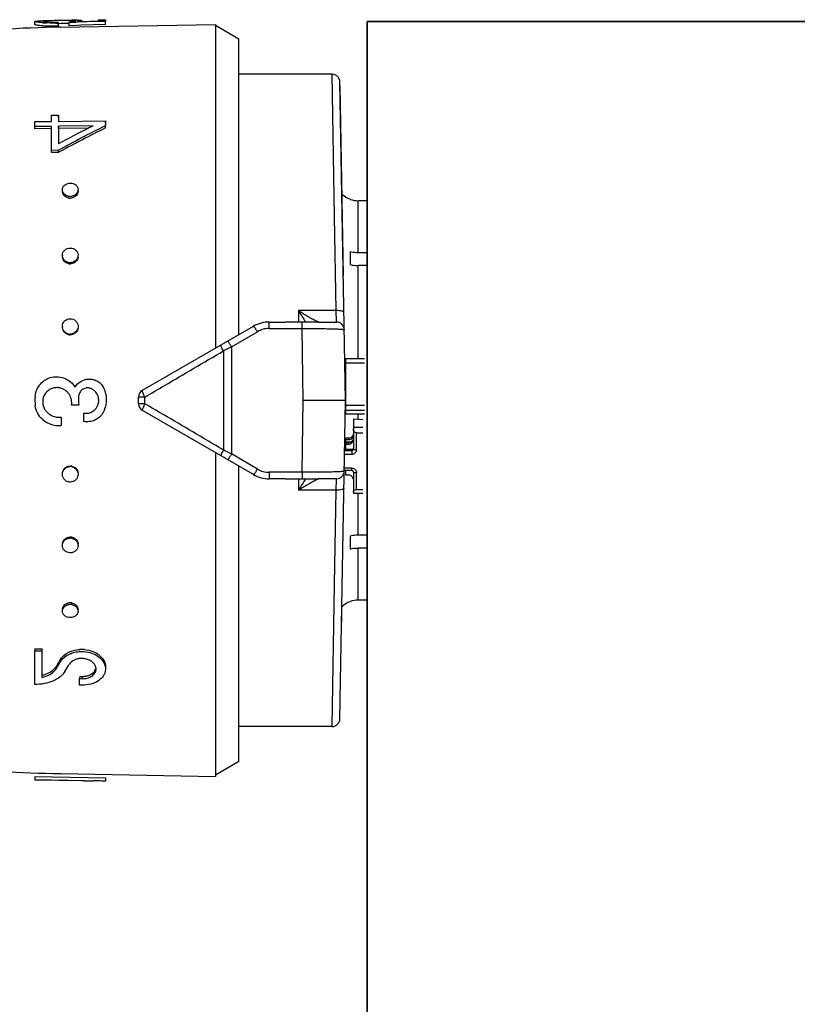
# Model space of a CAD drawing. Header units: millimetres. Extents: x -727 to 69715, y -15705 to 98123.
# Tile 43 of 256: x 14757 to 14807, y -12278 to -12215. Entities that reach past the tile are written whole.
import ezdxf

# ---------------------------------------------------------------- set-up
doc = ezdxf.new("R2010")
doc.units = ezdxf.units.MM
doc.layers.add('UT_ZAŘÍZENÍ - OT', color=3, linetype='Continuous', lineweight=35)

msp = doc.modelspace()

# ---------------------------------------------------------------- linework, layer by layer
at = {"color": 0, "linetype": 'Continuous'}
for p, q in [((14757.954, -12215.056), (14757.95, -12214.856)), ((14758.586, -12214.81), (14758.601, -12214.809)), ((14758.601, -12214.809), (14758.613, -12214.809)), ((14758.603, -12214.869), (14758.602, -12214.823)), ((14759.516, -12214.796), (14759.394, -12214.798)), ((14759.44, -12214.895), (14759.44, -12214.958)), ((14759.443, -12215.157), (14759.44, -12214.958)), ((14759.517, -12214.996), (14759.442, -12214.997)), ((14759.585, -12215.22), (14769.454, -12215.047)), ((14760.127, -12214.99), (14760.096, -12214.99)), ((14760.126, -12214.929), (14760.126, -12214.876)), ((14760.556, -12214.913), (14760.126, -12214.929)), ((14760.129, -12215.128), (14760.126, -12214.929)), ((14760.646, -12215.109), (14760.129, -12215.128)), ((14760.35, -12214.856), (14760.349, -12214.792)), ((14760.642, -12214.91), (14760.556, -12214.913)), ((14760.637, -12214.861), (14760.94, -12214.852)), ((14761.933, -12214.865), (14760.642, -12214.91)), ((14760.904, -12215.1), (14760.646, -12215.109)), ((14760.787, -12214.857), (14760.786, -12214.842)), ((14762.453, -12215.046), (14760.904, -12215.1)), ((14760.94, -12214.852), (14761.999, -12214.818)), ((14760.95, -12214.798), (14760.95, -12214.851)), ((14762.001, -12214.862), (14761.933, -12214.865)), ((14761.999, -12214.75), (14762.449, -12214.742)), ((14761.999, -12214.818), (14761.999, -12214.75)), ((14762.449, -12214.847), (14762.001, -12214.862)), ((14762.449, -12214.742), (14762.449, -12214.847)), ((14762.453, -12215.046), (14762.449, -12214.847)), ((14769.454, -12215.047), (14769.454, -12235.692)), ((14770.954, -12215.987), (14769.454, -12215.121)), ((14770.954, -12234.826), (14770.954, -12215.987)), ((14776.899, -12218.221), (14770.954, -12218.221)), ((14777.054, -12227.286), (14776.899, -12218.221)), ((14777.754, -12239.021), (14777.399, -12218.713)), ((14777.615, -12231.087), (14777.403, -12218.962)), ((14757.95, -12221.245), (14759, -12221.232)), ((14757.95, -12221.556), (14757.95, -12221.245)), ((14759, -12220.826), (14759.45, -12220.821)), ((14759, -12221.232), (14759, -12220.826)), ((14759.45, -12220.821), (14759.45, -12221.226)), ((14759.453, -12220.971), (14759.45, -12220.821)), ((14759.45, -12221.226), (14762.449, -12221.187)), ((14762.449, -12221.187), (14762.449, -12221.499)), ((14762.453, -12221.334), (14762.449, -12221.187)), ((14759, -12221.543), (14757.95, -12221.556)), ((14757.954, -12221.7), (14757.95, -12221.556)), ((14759.003, -12221.687), (14757.954, -12221.7)), ((14759, -12223.075), (14759, -12221.543)), ((14761.664, -12221.509), (14759.45, -12221.537)), ((14759.45, -12221.537), (14759.45, -12222.656)), ((14759.453, -12221.682), (14759.45, -12221.537)), ((14761.371, -12221.657), (14759.453, -12221.682)), ((14759.453, -12221.682), (14759.453, -12222.539)), ((14761.609, -12221.537), (14761.664, -12221.509)), ((14762.449, -12221.499), (14762.394, -12221.527)), ((14762.453, -12221.643), (14762.449, -12221.499)), ((14759.45, -12223.07), (14759, -12223.075)), ((14759.003, -12223.206), (14759, -12223.075)), ((14759.453, -12223.201), (14759.003, -12223.206)), ((14759.453, -12223.201), (14759.45, -12223.07)), ((14759.506, -12223.173), (14759.453, -12223.201)), ((14778.054, -12226.185), (14778.054, -12226.198)), ((14778.554, -12229.608), (14778.554, -12226.284)), ((14779.124, -12226.284), (14778.554, -12226.284)), ((14777.156, -12233.296), (14777.054, -12227.286)), ((14778.054, -12229.547), (14778.054, -12230.361)), ((14779.171, -12229.608), (14778.554, -12229.608)), ((14778.554, -12236.347), (14778.554, -12230.421)), ((14779.179, -12230.421), (14778.554, -12230.421)), ((14774.754, -12233.296), (14774.754, -12234.03)), ((14777.156, -12233.296), (14774.754, -12233.296)), ((14777.175, -12234.021), (14777.156, -12233.296)), ((14764.804, -12238.377), (14771.884, -12234.289)), ((14772.884, -12234.436), (14772.884, -12234.021)), ((14772.884, -12234.021), (14773.911, -12234.021)), ((14772.884, -12234.436), (14774.981, -12234.436)), ((14774.981, -12234.436), (14774.981, -12234.029)), ((14775.053, -12239.021), (14774.981, -12234.436)), ((14776.017, -12234.021), (14777.175, -12234.021)), ((14770.487, -12235.609), (14772.134, -12234.641)), ((14769.966, -12235.866), (14769.966, -12242.177)), ((14770.487, -12235.609), (14770.487, -12242.433)), ((14777.754, -12236.347), (14777.754, -12239.869)), ((14777.754, -12236.347), (14778.954, -12236.347)), ((14777.754, -12236.631), (14778.954, -12236.631)), ((14764.554, -12239.233), (14764.554, -12238.81)), ((14764.967, -12239.237), (14764.967, -12238.806)), ((14774.981, -12243.606), (14775.053, -12239.021)), ((14777.754, -12239.021), (14775.053, -12239.021)), ((14777.399, -12259.33), (14777.754, -12239.021)), ((14760.74, -12239.324), (14760.29, -12239.324)), ((14777.754, -12239.327), (14778.954, -12239.327)), ((14777.754, -12239.642), (14778.954, -12239.642)), ((14759.63, -12240.093), (14759.63, -12240.627)), ((14761.06, -12240.365), (14761.06, -12239.83)), ((14771.884, -12243.753), (14764.804, -12239.666)), ((14777.754, -12239.869), (14778.954, -12239.869)), ((14778.254, -12240.196), (14778.254, -12242.119)), ((14778.254, -12240.196), (14778.854, -12240.229)), ((14778.554, -12240.212), (14778.554, -12239.869)), ((14778.254, -12240.727), (14778.854, -12240.727)), ((14777.708, -12241.636), (14777.714, -12241.313)), ((14777.754, -12241.425), (14777.754, -12241.67)), ((14777.954, -12241.425), (14777.754, -12241.425)), ((14777.754, -12241.523), (14777.954, -12241.523)), ((14777.954, -12241.425), (14777.954, -12241.523)), ((14778.454, -12242.158), (14778.454, -12241.079)), ((14778.454, -12241.079), (14778.854, -12241.079)), ((14777.754, -12242.061), (14777.701, -12242.061)), ((14777.754, -12241.865), (14777.704, -12241.865)), ((14777.707, -12241.67), (14778.117, -12241.67)), ((14777.755, -12241.639), (14777.708, -12241.636)), ((14777.754, -12241.718), (14777.754, -12242.159)), ((14777.954, -12241.718), (14777.754, -12241.718)), ((14777.754, -12241.815), (14777.954, -12241.815)), ((14778.154, -12242.159), (14777.754, -12242.159)), ((14777.954, -12241.718), (14777.954, -12241.815)), ((14778.154, -12242.159), (14778.154, -12242.452)), ((14769.454, -12242.35), (14769.454, -12262.995)), ((14772.134, -12243.402), (14770.487, -12242.433)), ((14777.694, -12242.452), (14778.154, -12242.452)), ((14777.698, -12242.217), (14778.154, -12242.217)), ((14770.954, -12262.055), (14770.954, -12243.216)), ((14778.154, -12243.335), (14777.678, -12243.335)), ((14778.154, -12243.496), (14778.154, -12243.335)), ((14772.884, -12243.606), (14772.884, -12244.021)), ((14774.981, -12243.606), (14772.884, -12243.606)), ((14773.911, -12244.021), (14772.884, -12244.021)), ((14774.754, -12244.013), (14774.754, -12244.746)), ((14774.981, -12243.606), (14774.981, -12244.014)), ((14777.175, -12244.021), (14776.017, -12244.021)), ((14777.156, -12244.746), (14777.175, -12244.021)), ((14778.154, -12243.496), (14777.675, -12243.496)), ((14777.754, -12243.496), (14777.754, -12243.777)), ((14777.754, -12243.777), (14777.954, -12243.777)), ((14778.254, -12243.59), (14778.254, -12244.944)), ((14778.454, -12244.708), (14778.454, -12243.629)), ((14777.156, -12244.746), (14774.754, -12244.746)), ((14777.054, -12250.757), (14777.156, -12244.746)), ((14778.254, -12244.944), (14778.854, -12244.944)), ((14778.454, -12244.708), (14778.854, -12244.708)), ((14778.554, -12247.621), (14778.554, -12244.944)), ((14778.054, -12247.682), (14778.054, -12248.495)), ((14779.179, -12247.621), (14778.554, -12247.621)), ((14778.554, -12251.758), (14778.554, -12248.434)), ((14779.171, -12248.434), (14778.554, -12248.434)), ((14776.899, -12259.821), (14777.054, -12250.757)), ((14778.054, -12251.844), (14778.054, -12251.857)), ((14779.124, -12251.758), (14778.554, -12251.758)), ((14777.498, -12253.636), (14777.514, -12252.774)), ((14757.954, -12254.862), (14757.95, -12254.994)), ((14757.95, -12257.136), (14757.95, -12254.994)), ((14757.95, -12254.994), (14758.4, -12254.999)), ((14757.954, -12254.862), (14758.403, -12254.867)), ((14758.403, -12254.867), (14758.4, -12254.999)), ((14758.4, -12254.999), (14758.4, -12256.687)), ((14759.32, -12255.974), (14759.317, -12256.115)), ((14759.43, -12255.927), (14759.459, -12255.879)), ((14759.547, -12255.599), (14759.575, -12255.551)), ((14759.575, -12255.551), (14759.572, -12255.689)), ((14760.803, -12256.619), (14760.8, -12256.765)), ((14760.8, -12257.173), (14760.8, -12256.765)), ((14760.8, -12256.765), (14760.95, -12256.767)), ((14760.95, -12257.175), (14760.8, -12257.173)), ((14760.803, -12256.619), (14760.953, -12256.621)), ((14760.953, -12256.621), (14760.95, -12256.767)), ((14776.899, -12259.821), (14770.954, -12259.821)), ((14770.954, -12262.055), (14769.454, -12262.921)), ((14759.585, -12262.823), (14769.454, -12262.995)), ((14757.954, -12263.007), (14757.95, -12263.207)), ((14757.95, -12263.219), (14757.95, -12263.207)), ((14757.95, -12263.207), (14762.449, -12263.285)), ((14761.1, -12263.274), (14757.95, -12263.219)), ((14757.954, -12263.007), (14762.453, -12263.086)), ((14761.1, -12263.277), (14761.1, -12263.274)), ((14761.1, -12263.277), (14761.663, -12263.287)), ((14762.453, -12263.086), (14762.449, -12263.285)), ((14762.453, -12263.096), (14762.449, -12263.296)), ((14762.449, -12263.285), (14762.449, -12263.296))]:
    msp.add_line(p, q, dxfattribs=at)
for centre, radius, start, end in [((14759.068, -12206.38), 8.577, 265.82558, 266.62577), ((14759.069, -12206.529), 8.626, 265.85586, 266.65073), ((14759.218, -12250.544), 35.74, 91.01238, 91.21551), ((14759.141, -12205.126), 9.833, 266.63176, 267.39596), ((14759.143, -12205.258), 9.899, 266.65673, 267.41559), ((14758.746, -12216.605), 1.789, 94.25337, 94.6326), ((14758.802, -12217.374), 2.559, 93.45872, 94.22835), ((14759.223, -12202.416), 12.544, 270.2757, 270.99142), ((14759.266, -12204.867), 10.03, 270.37671, 270.99382), ((14759.677, -12208.468), 6.424, 274.00652, 274.76218), ((14759.763, -12209.51), 5.379, 274.77014, 275.5791), ((14760.199, -12220.07), 5.28, 88.37447, 89.19799), ((14761.059, -12256.899), 42.126, 90.84632, 91.00332), ((14760.774, -12237.798), 23.023, 90.56986, 90.83886), ((14760.674, -12228.002), 13.227, 90.13111, 90.55891), ((14761.156, -12305.206), 90, 91, 95.86353), ((14776.899, -12218.721), 0.5, 1.00273, 90.00005), ((14809.739, -12315.461), 105.191, 116.74897, 118.55954), ((14809.283, -12316.125), 105.923, 116.89327, 118.06457), ((14809.474, -12315.838), 105.279, 116.52799, 118.3353), ((14806.371, -12310.437), 99.533, 116.72558, 116.87901), ((14760.043, -12225.701), 0.34, 181.83857, 189.22993), ((14760.373, -12225.692), 0.33, 0.0012, 1.80344), ((14760.196, -12225.431), 0.578, 257.40046, 263.77919), ((14760.199, -12225.534), 0.583, 257.43846, 263.79562), ((14760.195, -12225.442), 0.567, 263.76903, 270.51539), ((14760.198, -12225.545), 0.572, 263.78497, 270.51556), ((14760.194, -12225.432), 0.577, 270.61415, 283.65474), ((14760.197, -12225.534), 0.582, 270.61233, 283.61615), ((14778.554, -12224.771), 1.5, 226.64917, 250.52878), ((14778.555, -12224.775), 1.509, 250.58004, 269.92942), ((14760.114, -12229.772), 0.415, 180.00363, 182.62681), ((14760.198, -12229.708), 0.529, 255.90699, 262.90203), ((14760.286, -12229.841), 0.417, 351.68515, 359.95596), ((14760.202, -12229.776), 0.533, 255.94846, 262.92018), ((14760.197, -12229.722), 0.515, 262.89641, 270.33517), ((14760.2, -12229.791), 0.519, 262.91395, 270.33539), ((14795.536, -12220.774), 24.264, 211.06983, 212.81472), ((14791.58, -12223.319), 19.559, 212.83138, 213.19135), ((14760.171, -12234.306), 0.471, 180.01487, 185.18459), ((14772.884, -12236.021), 2, 90, 120), ((14772.884, -12235.915), 1.479, 90.0293, 120.51258), ((14777.175, -12234.521), 0.5, 0.9973, 89.99995), ((14760.201, -12234.296), 0.505, 254.94557, 262.29746), ((14760.204, -12234.327), 0.509, 254.989, 262.3166), ((14760.199, -12234.313), 0.488, 262.29512, 270.14263), ((14760.202, -12234.344), 0.492, 262.31359, 270.14288), ((14878.049, -12454.982), 244.324, 116.11937, 116.25551), ((14777.654, -12237.177), 0.0994, 313.59217, 359.98031), ((14777.654, -12237.165), 0.301, 284.00989, 289.44256), ((14759.346, -12239.084), 0.878, 79.26214, 86.10486), ((14759.336, -12239.133), 0.927, 73.07928, 79.21627), ((14761.309, -12238.799), 0.576, 71.25318, 78.39725), ((14761.311, -12238.792), 0.569, 63.84048, 71.25521), ((14761.186, -12239.028), 0.836, 39.13046, 49.82845), ((14761.389, -12238.722), 1.078, 27.84061, 34.02965), ((14761.394, -12238.72), 1.073, 21.6663, 27.84286), ((14761.411, -12238.713), 1.054, 15.21143, 21.66816), ((14765.054, -12238.81), 0.5, 120, 180), ((14760.611, -12239.021), 2.661, 174.20363, 187.38301), ((14759.333, -12239.171), 0.963, 41.07571, 50.01192), ((14759.327, -12239.175), 0.97, 32.46127, 41.04427), ((14763.036, -12239.021), 2.316, 172.81682, 187.51949), ((14761.193, -12239.023), 0.828, 29.69129, 39.12926), ((14760.499, -12238.96), 1.999, 11.83461, 15.19202), ((14777.654, -12238.793), 0.3, 70.55401, 72.35353), ((14759.341, -12239.127), 0.893, 214.11402, 220.95302), ((14761.189, -12239.02), 0.831, 307.97112, 320.9467), ((14761.181, -12239.013), 0.841, 320.92395, 328.11089), ((14761.245, -12239.166), 1.23, 330.55262, 339.45926), ((14761.291, -12239.184), 1.181, 339.47291, 345.3977), ((14765.054, -12239.233), 0.5, 180, 240), ((14759.512, -12238.987), 1.644, 229.79423, 274.1007), ((14759.511, -12238.979), 1.119, 220.98571, 227.22441), ((14759.512, -12238.995), 1.104, 269.87405, 276.1358), ((14761.202, -12239.058), 0.785, 259.56156, 266.77563), ((14761.23, -12239.159), 1.247, 328.36326, 330.5708), ((14777.963, -12241.228), 0.29, 325.94596, 359.95559), ((14878.049, -12023.06), 244.324, 243.74449, 243.88063), ((14760.198, -12243.73), 0.489, 81.95126, 89.79291), ((14760.201, -12243.699), 0.493, 81.96974, 89.79318), ((14760.195, -12243.748), 0.507, 74.61727, 81.95392), ((14760.199, -12243.717), 0.51, 74.66061, 81.97306), ((14772.884, -12242.128), 1.479, 239.48743, 269.97069), ((14760.219, -12243.739), 0.481, 352.20997, 354.91531), ((14772.884, -12242.021), 2, 240, 270), ((14791.922, -12254.946), 19.968, 146.8123, 147.16491), ((14777.175, -12243.521), 0.5, 270, 359), ((14778.165, -12243.59), 0.0882, 0.03691, 8.66078), ((14795.458, -12257.219), 24.171, 147.18194, 148.9335), ((14760.196, -12248.321), 0.516, 82.18024, 89.60747), ((14760.2, -12248.253), 0.52, 82.19776, 89.60771), ((14760.194, -12248.338), 0.533, 75.22208, 82.18643), ((14760.197, -12248.27), 0.537, 75.26335, 82.20456), ((14760.195, -12252.607), 0.574, 89.52764, 102.6205), ((14760.199, -12252.505), 0.579, 90.47615, 102.57666), ((14760.198, -12252.489), 0.563, 89.46365, 90.42767), ((14760.194, -12252.602), 0.569, 82.70603, 89.43816), ((14760.198, -12252.5), 0.574, 82.72194, 89.43835), ((14760.192, -12252.617), 0.584, 76.3765, 82.71678), ((14760.196, -12252.514), 0.588, 76.41423, 82.73319), ((14778.554, -12253.271), 1.5, 109.47122, 133.35083), ((14778.555, -12253.268), 1.509, 90.07058, 109.41996), ((14760.043, -12252.341), 0.34, 170.77007, 178.16143), ((14760.373, -12252.351), 0.33, 358.19656, 359.9988), ((14760.931, -12256.845), 1.949, 89.34777, 93.68224), ((14760.93, -12256.877), 1.981, 84.74512, 89.3338), ((14758.53, -12255.489), 0.927, 321.71489, 328.50896), ((14720.9, -12232.833), 44.921, 328.78337, 329.0635), ((14721.378, -12232.787), 44.466, 328.57088, 328.85214), ((14720.026, -12231.97), 46.046, 328.85211, 329.1259), ((14719.177, -12231.802), 46.929, 329.13232, 329.40315), ((14760.44, -12256.203), 1.009, 142.68913, 149.33475), ((14760.535, -12256.276), 1.129, 136.6726, 142.69573), ((14721.645, -12232.906), 44.808, 328.5423, 329.17295), ((14758.451, -12255.427), 1.027, 315.49883, 321.71461), ((14761.391, -12256.146), 0.458, 358.60453, 6.96692), ((14758.015, -12254.817), 1.908, 281.62893, 285.76186), ((14776.899, -12259.321), 0.5, 270, 359), ((14761.156, -12172.837), 90, 264.13647, 269)]:
    msp.add_arc(centre, radius, start, end, dxfattribs=at)
at = {"color": 0, "linetype": 'Continuous', "extrusion": (0, 0, -1)}
for centre, major_axis, ratio, start_param, end_param in [((14778.454, -12240.844), (0, -0.235), 0.85043, 0, 1.570796), ((14778.454, -12244.865), (0.2, 0), 0.785695, 3.141593, 4.712389)]:
    msp.add_ellipse(centre, major_axis=major_axis, ratio=ratio, start_param=start_param, end_param=end_param, dxfattribs=at)
at = {"color": 0, "linetype": 'Continuous'}
for points, knots in [([(14757.95, -12214.856), (14757.95, -12214.853), (14757.957, -12214.847), (14757.965, -12214.844), (14757.97, -12214.843)], [0, 0, 0, 0, 0.34526, 1, 1, 1, 1]), ([(14758.444, -12214.934), (14758.374, -12214.929), (14758.276, -12214.92), (14758.155, -12214.906), (14758.084, -12214.896), (14758.028, -12214.886), (14757.987, -12214.876), (14757.963, -12214.869), (14757.95, -12214.86), (14757.95, -12214.856)], [0, 0, 0, 0, 0.415889, 0.585993, 0.728367, 0.841268, 0.923827, 0.975949, 1, 1, 1, 1]), ([(14758.446, -12215.133), (14758.376, -12215.128), (14758.279, -12215.119), (14758.158, -12215.105), (14758.087, -12215.095), (14758.032, -12215.086), (14757.99, -12215.076), (14757.967, -12215.068), (14757.954, -12215.06), (14757.954, -12215.056)], [0, 0, 0, 0, 0.416026, 0.586157, 0.728535, 0.841423, 0.923955, 0.976034, 1, 1, 1, 1]), ([(14757.97, -12214.843), (14757.974, -12214.842), (14757.993, -12214.836), (14758.014, -12214.833), (14758.03, -12214.831)], [0, 0, 0, 0, 0.194984, 1, 1, 1, 1]), ([(14758.03, -12214.831), (14758.086, -12214.824), (14758.23, -12214.818), (14758.373, -12214.814), (14758.46, -12214.812)], [0, 0, 0, 0, 0.393124, 1, 1, 1, 1]), ([(14758.493, -12214.842), (14758.493, -12214.842), (14758.492, -12214.843), (14758.492, -12214.843), (14758.492, -12214.844)], [0, 0, 0, 0, 0.519614, 1, 1, 1, 1]), ([(14758.492, -12214.844), (14758.492, -12214.846), (14758.497, -12214.849), (14758.514, -12214.855), (14758.552, -12214.863), (14758.613, -12214.871), (14758.663, -12214.875), (14758.691, -12214.878)], [0, 0, 0, 0, 0.026104, 0.078509, 0.271488, 0.580502, 1, 1, 1, 1]), ([(14758.602, -12214.823), (14758.587, -12214.824), (14758.561, -12214.826), (14758.527, -12214.831), (14758.507, -12214.835), (14758.495, -12214.839), (14758.493, -12214.842)], [0, 0, 0, 0, 0.402142, 0.703286, 0.901798, 1, 1, 1, 1]), ([(14759.394, -12214.798), (14759.254, -12214.8), (14759.006, -12214.806), (14758.757, -12214.813), (14758.648, -12214.82)], [0, 0, 0, 0, 0.5608, 1, 1, 1, 1]), ([(14758.691, -12214.878), (14758.734, -12214.881), (14758.948, -12214.895), (14759.162, -12214.898), (14759.332, -12214.897)], [0, 0, 0, 0, 0.202928, 1, 1, 1, 1]), ([(14759.283, -12214.96), (14759.232, -12214.96), (14759.036, -12214.96), (14758.839, -12214.955), (14758.695, -12214.949)], [0, 0, 0, 0, 0.261385, 1, 1, 1, 1]), ([(14759.443, -12215.157), (14759.378, -12215.158), (14759.129, -12215.16), (14758.88, -12215.156), (14758.696, -12215.147)], [0, 0, 0, 0, 0.261104, 1, 1, 1, 1]), ([(14760.094, -12214.79), (14760.05, -12214.79), (14759.857, -12214.791), (14759.665, -12214.793), (14759.516, -12214.796)], [0, 0, 0, 0, 0.228486, 1, 1, 1, 1]), ([(14760.096, -12214.99), (14760.052, -12214.99), (14759.859, -12214.991), (14759.666, -12214.993), (14759.517, -12214.996)], [0, 0, 0, 0, 0.228577, 1, 1, 1, 1]), ([(14760.273, -12214.791), (14760.259, -12214.79), (14760.2, -12214.79), (14760.14, -12214.79), (14760.094, -12214.79)], [0, 0, 0, 0, 0.229978, 1, 1, 1, 1]), ([(14760.286, -12214.863), (14760.323, -12214.859), (14760.389, -12214.852), (14760.465, -12214.841), (14760.51, -12214.832), (14760.532, -12214.826), (14760.545, -12214.822), (14760.552, -12214.816), (14760.552, -12214.814)], [0, 0, 0, 0, 0.416564, 0.727805, 0.840468, 0.923103, 0.975235, 1, 1, 1, 1]), ([(14760.459, -12214.797), (14760.451, -12214.796), (14760.415, -12214.794), (14760.378, -12214.793), (14760.349, -12214.792)], [0, 0, 0, 0, 0.216654, 1, 1, 1, 1]), ([(14760.528, -12214.804), (14760.524, -12214.803), (14760.501, -12214.8), (14760.478, -12214.798), (14760.459, -12214.797)], [0, 0, 0, 0, 0.191517, 1, 1, 1, 1]), ([(14760.552, -12214.814), (14760.552, -12214.811), (14760.542, -12214.806), (14760.534, -12214.805), (14760.528, -12214.804)], [0, 0, 0, 0, 0.306489, 1, 1, 1, 1]), ([(14760.786, -12214.842), (14760.776, -12214.843), (14760.726, -12214.851), (14760.676, -12214.857), (14760.637, -12214.861)], [0, 0, 0, 0, 0.219199, 1, 1, 1, 1]), ([(14760.644, -12214.776), (14760.658, -12214.776), (14760.711, -12214.776), (14760.763, -12214.776), (14760.8, -12214.777)], [0, 0, 0, 0, 0.28218, 1, 1, 1, 1]), ([(14760.95, -12214.798), (14760.95, -12214.803), (14760.931, -12214.811), (14760.903, -12214.82), (14760.85, -12214.831), (14760.81, -12214.838), (14760.786, -12214.842)], [0, 0, 0, 0, 0.080473, 0.272652, 0.58028, 1, 1, 1, 1]), ([(14760.8, -12214.777), (14760.81, -12214.778), (14760.844, -12214.779), (14760.877, -12214.781), (14760.9, -12214.784)], [0, 0, 0, 0, 0.312325, 1, 1, 1, 1]), ([(14760.9, -12214.784), (14760.912, -12214.785), (14760.928, -12214.787), (14760.945, -12214.792), (14760.95, -12214.796), (14760.95, -12214.798)], [0, 0, 0, 0, 0.708486, 0.898996, 1, 1, 1, 1]), ([(14759.7, -12225.601), (14759.698, -12225.545), (14759.725, -12225.429), (14759.837, -12225.285), (14760.005, -12225.192), (14760.134, -12225.169), (14760.2, -12225.168)], [0, 0, 0, 0, 0.229393, 0.470966, 0.729703, 1, 1, 1, 1]), ([(14760.2, -12225.168), (14760.263, -12225.168), (14760.388, -12225.187), (14760.553, -12225.271), (14760.667, -12225.405), (14760.698, -12225.516), (14760.699, -12225.57)], [0, 0, 0, 0, 0.270385, 0.528616, 0.769944, 1, 1, 1, 1]), ([(14759.804, -12225.847), (14759.773, -12225.813), (14759.722, -12225.736), (14759.701, -12225.646), (14759.7, -12225.601)], [0, 0, 0, 0, 0.509651, 1, 1, 1, 1]), ([(14760.072, -12226.103), (14759.982, -12226.082), (14759.815, -12226.003), (14759.721, -12225.838), (14759.708, -12225.755)], [0, 0, 0, 0, 0.524629, 1, 1, 1, 1]), ([(14760.703, -12225.692), (14760.703, -12225.784), (14760.617, -12225.981), (14760.433, -12226.076), (14760.334, -12226.1)], [0, 0, 0, 0, 0.47302, 1, 1, 1, 1]), ([(14760.699, -12225.57), (14760.701, -12225.618), (14760.682, -12225.717), (14760.629, -12225.802), (14760.596, -12225.84)], [0, 0, 0, 0, 0.488775, 1, 1, 1, 1]), ([(14760.07, -12225.995), (14760.044, -12225.989), (14759.946, -12225.96), (14759.855, -12225.903), (14759.804, -12225.847)], [0, 0, 0, 0, 0.260211, 1, 1, 1, 1]), ([(14760.596, -12225.84), (14760.579, -12225.858), (14760.504, -12225.929), (14760.406, -12225.974), (14760.33, -12225.993)], [0, 0, 0, 0, 0.24218, 1, 1, 1, 1]), ([(14759.7, -12229.772), (14759.7, -12229.711), (14759.728, -12229.587), (14759.839, -12229.431), (14760.005, -12229.329), (14760.135, -12229.304), (14760.2, -12229.304)], [0, 0, 0, 0, 0.241806, 0.488407, 0.741812, 1, 1, 1, 1]), ([(14760.2, -12229.304), (14760.323, -12229.303), (14760.516, -12229.37), (14760.665, -12229.568), (14760.697, -12229.687), (14760.699, -12229.746)], [0, 0, 0, 0, 0.507384, 0.755665, 1, 1, 1, 1]), ([(14778.554, -12229.608), (14778.511, -12229.608), (14778.343, -12229.603), (14778.175, -12229.578), (14778.054, -12229.547)], [0, 0, 0, 0, 0.252472, 1, 1, 1, 1]), ([(14759.767, -12230.005), (14759.757, -12229.989), (14759.722, -12229.922), (14759.703, -12229.847), (14759.7, -12229.791)], [0, 0, 0, 0, 0.253103, 1, 1, 1, 1]), ([(14760.072, -12230.294), (14759.981, -12230.271), (14759.808, -12230.176), (14759.721, -12229.998), (14759.708, -12229.908)], [0, 0, 0, 0, 0.510101, 1, 1, 1, 1]), ([(14760.07, -12230.221), (14760.008, -12230.206), (14759.889, -12230.153), (14759.8, -12230.058), (14759.767, -12230.005)], [0, 0, 0, 0, 0.506643, 1, 1, 1, 1]), ([(14760.661, -12229.944), (14760.632, -12230.011), (14760.539, -12230.133), (14760.402, -12230.201), (14760.33, -12230.22)], [0, 0, 0, 0, 0.492845, 1, 1, 1, 1]), ([(14760.699, -12229.901), (14760.686, -12229.992), (14760.598, -12230.171), (14760.426, -12230.268), (14760.334, -12230.292)], [0, 0, 0, 0, 0.489899, 1, 1, 1, 1]), ([(14760.699, -12229.746), (14760.702, -12229.797), (14760.692, -12229.865), (14760.668, -12229.929), (14760.661, -12229.944)], [0, 0, 0, 0, 0.747031, 1, 1, 1, 1]), ([(14778.054, -12230.361), (14778.094, -12230.371), (14778.258, -12230.406), (14778.427, -12230.421), (14778.554, -12230.421)], [0, 0, 0, 0, 0.247091, 1, 1, 1, 1]), ([(14775.874, -12233.957), (14775.791, -12233.917), (14775.614, -12233.824), (14775.238, -12233.608), (14774.949, -12233.426), (14774.754, -12233.296)], [0, 0, 0, 0, 0.213248, 0.460801, 1, 1, 1, 1]), ([(14777.656, -12233.425), (14777.656, -12233.416), (14777.646, -12233.393), (14777.614, -12233.37), (14777.567, -12233.348), (14777.477, -12233.32), (14777.338, -12233.3), (14777.22, -12233.295), (14777.156, -12233.296)], [0, 0, 0, 0, 0.054454, 0.124226, 0.220024, 0.341181, 0.645763, 1, 1, 1, 1]), ([(14759.7, -12234.306), (14759.7, -12234.18), (14759.808, -12233.916), (14760.072, -12233.811), (14760.2, -12233.81)], [0, 0, 0, 0, 0.49811, 1, 1, 1, 1]), ([(14760.2, -12233.81), (14760.32, -12233.81), (14760.571, -12233.902), (14760.687, -12234.142), (14760.698, -12234.261)], [0, 0, 0, 0, 0.501804, 1, 1, 1, 1]), ([(14775.953, -12233.993), (14775.947, -12233.99), (14775.92, -12233.979), (14775.894, -12233.967), (14775.874, -12233.957)], [0, 0, 0, 0, 0.229765, 1, 1, 1, 1]), ([(14775.984, -12234.005), (14775.981, -12234.004), (14775.971, -12234), (14775.961, -12233.996), (14775.953, -12233.993)], [0, 0, 0, 0, 0.235586, 1, 1, 1, 1]), ([(14760.072, -12234.819), (14759.99, -12234.796), (14759.833, -12234.71), (14759.743, -12234.554), (14759.721, -12234.472)], [0, 0, 0, 0, 0.50198, 1, 1, 1, 1]), ([(14760.07, -12234.784), (14759.997, -12234.764), (14759.858, -12234.693), (14759.767, -12234.565), (14759.739, -12234.496)], [0, 0, 0, 0, 0.50114, 1, 1, 1, 1]), ([(14760.682, -12234.432), (14760.659, -12234.514), (14760.57, -12234.672), (14760.413, -12234.76), (14760.33, -12234.783)], [0, 0, 0, 0, 0.49918, 1, 1, 1, 1]), ([(14760.699, -12234.406), (14760.686, -12234.5), (14760.602, -12234.687), (14760.427, -12234.792), (14760.334, -12234.818)], [0, 0, 0, 0, 0.498032, 1, 1, 1, 1]), ([(14772.134, -12234.641), (14772.113, -12234.621), (14772.081, -12234.573), (14772.048, -12234.499), (14772.009, -12234.436), (14771.97, -12234.385), (14771.94, -12234.344), (14771.915, -12234.312), (14771.899, -12234.296), (14771.887, -12234.287), (14771.884, -12234.289)], [0, 0, 0, 0, 0.198142, 0.388892, 0.560134, 0.707991, 0.828678, 0.918542, 0.975091, 1, 1, 1, 1]), ([(14774.981, -12234.029), (14774.802, -12234.031), (14774.445, -12234.03), (14774.088, -12234.021), (14773.911, -12234.021)], [0, 0, 0, 0, 0.502804, 1, 1, 1, 1]), ([(14776.017, -12234.021), (14775.938, -12234.021), (14775.592, -12234.022), (14775.247, -12234.026), (14774.981, -12234.029)], [0, 0, 0, 0, 0.230893, 1, 1, 1, 1]), ([(14774.981, -12234.436), (14775.157, -12234.436), (14775.502, -12234.435), (14776.003, -12234.438), (14776.464, -12234.444), (14776.814, -12234.451), (14777.061, -12234.459), (14777.218, -12234.465), (14777.352, -12234.471), (14777.464, -12234.478), (14777.552, -12234.486), (14777.615, -12234.493), (14777.653, -12234.501), (14777.67, -12234.506), (14777.675, -12234.511), (14777.675, -12234.513)], [0, 0, 0, 0, 0.195605, 0.383531, 0.55643, 0.707585, 0.773165, 0.831259, 0.881323, 0.92293, 0.955723, 0.979458, 0.994025, 0.997954, 1, 1, 1, 1]), ([(14776.043, -12234.021), (14776.035, -12234.021), (14776.015, -12234.016), (14775.996, -12234.01), (14775.984, -12234.005)], [0, 0, 0, 0, 0.393757, 1, 1, 1, 1]), ([(14770.487, -12235.609), (14770.458, -12235.559), (14770.415, -12235.488), (14770.358, -12235.398), (14770.322, -12235.343), (14770.291, -12235.298), (14770.267, -12235.266), (14770.251, -12235.248), (14770.242, -12235.24), (14770.238, -12235.239), (14770.237, -12235.24)], [0, 0, 0, 0, 0.387648, 0.559336, 0.708365, 0.829964, 0.920373, 0.976704, 0.992026, 1, 1, 1, 1]), ([(14764.967, -12238.806), (14765.382, -12238.561), (14767.049, -12237.581), (14768.715, -12236.601), (14769.966, -12235.866)], [0, 0, 0, 0, 0.249365, 1, 1, 1, 1]), ([(14769.966, -12235.866), (14769.94, -12235.819), (14769.904, -12235.75), (14769.861, -12235.663), (14769.836, -12235.608), (14769.817, -12235.563), (14769.805, -12235.528), (14769.799, -12235.506), (14769.8, -12235.492), (14769.803, -12235.49)], [0, 0, 0, 0, 0.389691, 0.560136, 0.707341, 0.827183, 0.916538, 0.973346, 1, 1, 1, 1]), ([(14757.964, -12238.752), (14757.978, -12238.61), (14758.053, -12238.328), (14758.359, -12237.84), (14759.01, -12237.449), (14759.767, -12237.523), (14760.251, -12237.836), (14760.437, -12238.06), (14760.51, -12238.183)], [0, 0, 0, 0, 0.125806, 0.251598, 0.500158, 0.748611, 0.874302, 1, 1, 1, 1]), ([(14760.51, -12238.183), (14760.597, -12238.031), (14760.853, -12237.768), (14761.292, -12237.639), (14761.644, -12237.671), (14761.895, -12237.762), (14762.116, -12237.911), (14762.233, -12238.046), (14762.283, -12238.119)], [0, 0, 0, 0, 0.249691, 0.498274, 0.623384, 0.748679, 0.874168, 1, 1, 1, 1]), ([(14759.406, -12238.208), (14759.322, -12238.203), (14759.152, -12238.215), (14758.835, -12238.331), (14758.581, -12238.581), (14758.458, -12238.897), (14758.432, -12239.152), (14758.478, -12239.405), (14758.554, -12239.558), (14758.601, -12239.628)], [0, 0, 0, 0, 0.124702, 0.249421, 0.497433, 0.62303, 0.748788, 0.874419, 1, 1, 1, 1]), ([(14761.425, -12238.235), (14761.348, -12238.219), (14761.185, -12238.22), (14760.964, -12238.319), (14760.8, -12238.498), (14760.748, -12238.653), (14760.738, -12238.732)], [0, 0, 0, 0, 0.248903, 0.498305, 0.748695, 1, 1, 1, 1]), ([(14764.967, -12238.806), (14764.938, -12238.754), (14764.888, -12238.659), (14764.83, -12238.531), (14764.8, -12238.442), (14764.794, -12238.396), (14764.799, -12238.38), (14764.804, -12238.377)], [0, 0, 0, 0, 0.377895, 0.69297, 0.905251, 0.965919, 1, 1, 1, 1]), ([(14760.29, -12239.324), (14760.306, -12239.209), (14760.297, -12238.972), (14760.208, -12238.752), (14760.145, -12238.654)], [0, 0, 0, 0, 0.500135, 1, 1, 1, 1]), ([(14761.895, -12239.457), (14761.934, -12239.395), (14761.996, -12239.258), (14762.028, -12239.037), (14762.004, -12238.815), (14761.948, -12238.676), (14761.912, -12238.613)], [0, 0, 0, 0, 0.249892, 0.499949, 0.75024, 1, 1, 1, 1]), ([(14762.456, -12238.55), (14762.472, -12238.627), (14762.518, -12238.936), (14762.493, -12239.256), (14762.434, -12239.482)], [0, 0, 0, 0, 0.250786, 1, 1, 1, 1]), ([(14764.967, -12238.806), (14764.939, -12238.806), (14764.884, -12238.806), (14764.806, -12238.806), (14764.735, -12238.807), (14764.674, -12238.807), (14764.63, -12238.808), (14764.602, -12238.808), (14764.585, -12238.808), (14764.572, -12238.809), (14764.562, -12238.809), (14764.558, -12238.81), (14764.554, -12238.809), (14764.554, -12238.81)], [0, 0, 0, 0, 0.203374, 0.394866, 0.56769, 0.716771, 0.837685, 0.88646, 0.926896, 0.958626, 0.981467, 0.99529, 1, 1, 1, 1]), ([(14758.451, -12240.243), (14758.322, -12240.133), (14758.103, -12239.862), (14757.994, -12239.532), (14757.972, -12239.363)], [0, 0, 0, 0, 0.49938, 1, 1, 1, 1]), ([(14764.967, -12239.237), (14764.939, -12239.237), (14764.884, -12239.236), (14764.806, -12239.236), (14764.735, -12239.236), (14764.674, -12239.235), (14764.63, -12239.235), (14764.602, -12239.234), (14764.585, -12239.234), (14764.572, -12239.234), (14764.562, -12239.234), (14764.558, -12239.232), (14764.554, -12239.233), (14764.554, -12239.233)], [0, 0, 0, 0, 0.203374, 0.394866, 0.56769, 0.716771, 0.837685, 0.88646, 0.926896, 0.958626, 0.981467, 0.99529, 1, 1, 1, 1]), ([(14764.967, -12239.237), (14764.938, -12239.288), (14764.888, -12239.384), (14764.83, -12239.512), (14764.8, -12239.6), (14764.794, -12239.647), (14764.799, -12239.663), (14764.804, -12239.666)], [0, 0, 0, 0, 0.377895, 0.69297, 0.905251, 0.965919, 1, 1, 1, 1]), ([(14769.966, -12242.177), (14769.549, -12241.931), (14767.882, -12240.952), (14766.215, -12239.972), (14764.967, -12239.237)], [0, 0, 0, 0, 0.250578, 1, 1, 1, 1]), ([(14758.751, -12239.8), (14758.852, -12239.894), (14759.092, -12240.046), (14759.371, -12240.099), (14759.509, -12240.099)], [0, 0, 0, 0, 0.500561, 1, 1, 1, 1]), ([(14762.292, -12239.813), (14762.229, -12239.914), (14762.074, -12240.1), (14761.769, -12240.297), (14761.419, -12240.393), (14761.177, -12240.387), (14761.06, -12240.365)], [0, 0, 0, 0, 0.249964, 0.499879, 0.749906, 1, 1, 1, 1]), ([(14761.158, -12239.842), (14761.254, -12239.848), (14761.449, -12239.824), (14761.624, -12239.734), (14761.7, -12239.675)], [0, 0, 0, 0, 0.50069, 1, 1, 1, 1]), ([(14778.254, -12241.131), (14778.254, -12241.169), (14778.238, -12241.247), (14778.171, -12241.345), (14778.071, -12241.41), (14777.993, -12241.425), (14777.954, -12241.425)], [0, 0, 0, 0, 0.247784, 0.496832, 0.747734, 1, 1, 1, 1]), ([(14777.954, -12241.523), (14778.002, -12241.523), (14778.101, -12241.499), (14778.177, -12241.431), (14778.204, -12241.391)], [0, 0, 0, 0, 0.501963, 1, 1, 1, 1]), ([(14778.254, -12241.424), (14778.254, -12241.462), (14778.238, -12241.54), (14778.171, -12241.637), (14778.071, -12241.703), (14777.993, -12241.718), (14777.954, -12241.718)], [0, 0, 0, 0, 0.247784, 0.496832, 0.747734, 1, 1, 1, 1]), ([(14777.954, -12241.815), (14777.993, -12241.815), (14778.071, -12241.8), (14778.171, -12241.735), (14778.238, -12241.637), (14778.254, -12241.56), (14778.254, -12241.521)], [0, 0, 0, 0, 0.252266, 0.503168, 0.752216, 1, 1, 1, 1]), ([(14778.154, -12242.159), (14778.165, -12242.159), (14778.189, -12242.154), (14778.221, -12242.136), (14778.243, -12242.108), (14778.251, -12242.085), (14778.253, -12242.074)], [0, 0, 0, 0, 0.251925, 0.502849, 0.751924, 1, 1, 1, 1]), ([(14778.154, -12242.217), (14778.167, -12242.217), (14778.193, -12242.212), (14778.226, -12242.19), (14778.248, -12242.158), (14778.254, -12242.132), (14778.254, -12242.119)], [0, 0, 0, 0, 0.252236, 0.503168, 0.752245, 1, 1, 1, 1]), ([(14778.154, -12242.452), (14778.193, -12242.452), (14778.271, -12242.437), (14778.371, -12242.372), (14778.438, -12242.274), (14778.454, -12242.196), (14778.454, -12242.158)], [0, 0, 0, 0, 0.252255, 0.503168, 0.752226, 1, 1, 1, 1]), ([(14778.254, -12242.119), (14778.254, -12242.122), (14778.257, -12242.127), (14778.262, -12242.131), (14778.272, -12242.136), (14778.289, -12242.142), (14778.314, -12242.147), (14778.344, -12242.152), (14778.391, -12242.157), (14778.428, -12242.158), (14778.454, -12242.158)], [0, 0, 0, 0, 0.040706, 0.069574, 0.105554, 0.199505, 0.321626, 0.468167, 0.634164, 1, 1, 1, 1]), ([(14769.966, -12242.177), (14769.94, -12242.224), (14769.904, -12242.292), (14769.861, -12242.379), (14769.836, -12242.434), (14769.817, -12242.479), (14769.805, -12242.515), (14769.799, -12242.536), (14769.8, -12242.55), (14769.803, -12242.552)], [0, 0, 0, 0, 0.389693, 0.560138, 0.707342, 0.827185, 0.916539, 0.973347, 1, 1, 1, 1]), ([(14770.487, -12242.433), (14770.458, -12242.483), (14770.415, -12242.555), (14770.358, -12242.644), (14770.322, -12242.7), (14770.291, -12242.744), (14770.267, -12242.776), (14770.251, -12242.795), (14770.242, -12242.802), (14770.238, -12242.803), (14770.237, -12242.803)], [0, 0, 0, 0, 0.387648, 0.559336, 0.708365, 0.829964, 0.920373, 0.976704, 0.992026, 1, 1, 1, 1]), ([(14759.721, -12243.57), (14759.743, -12243.488), (14759.833, -12243.333), (14759.99, -12243.246), (14760.072, -12243.224)], [0, 0, 0, 0, 0.49802, 1, 1, 1, 1]), ([(14759.739, -12243.547), (14759.767, -12243.477), (14759.858, -12243.35), (14759.997, -12243.278), (14760.07, -12243.259)], [0, 0, 0, 0, 0.49886, 1, 1, 1, 1]), ([(14760.33, -12243.259), (14760.413, -12243.282), (14760.57, -12243.371), (14760.659, -12243.528), (14760.682, -12243.611)], [0, 0, 0, 0, 0.50082, 1, 1, 1, 1]), ([(14760.334, -12243.225), (14760.427, -12243.25), (14760.602, -12243.356), (14760.686, -12243.542), (14760.699, -12243.637)], [0, 0, 0, 0, 0.501968, 1, 1, 1, 1]), ([(14772.134, -12243.402), (14772.113, -12243.422), (14772.081, -12243.47), (14772.048, -12243.544), (14772.009, -12243.607), (14771.97, -12243.658), (14771.94, -12243.699), (14771.915, -12243.73), (14771.899, -12243.747), (14771.887, -12243.755), (14771.884, -12243.753)], [0, 0, 0, 0, 0.198108, 0.388908, 0.560156, 0.708001, 0.828682, 0.918545, 0.975091, 1, 1, 1, 1]), ([(14778.154, -12243.335), (14778.193, -12243.335), (14778.271, -12243.35), (14778.371, -12243.416), (14778.438, -12243.513), (14778.454, -12243.591), (14778.454, -12243.629)], [0, 0, 0, 0, 0.252255, 0.503168, 0.752226, 1, 1, 1, 1]), ([(14760.2, -12244.232), (14760.131, -12244.232), (14759.993, -12244.202), (14759.821, -12244.081), (14759.714, -12243.9), (14759.696, -12243.761), (14759.702, -12243.694)], [0, 0, 0, 0, 0.25144, 0.501784, 0.751362, 1, 1, 1, 1]), ([(14760.695, -12243.804), (14760.687, -12243.862), (14760.65, -12243.977), (14760.537, -12244.119), (14760.379, -12244.21), (14760.259, -12244.232), (14760.2, -12244.232)], [0, 0, 0, 0, 0.249231, 0.498303, 0.748586, 1, 1, 1, 1]), ([(14773.911, -12244.021), (14774.088, -12244.021), (14774.445, -12244.013), (14774.802, -12244.012), (14774.981, -12244.014)], [0, 0, 0, 0, 0.497196, 1, 1, 1, 1]), ([(14777.675, -12243.53), (14777.675, -12243.532), (14777.67, -12243.536), (14777.653, -12243.542), (14777.615, -12243.549), (14777.552, -12243.557), (14777.464, -12243.564), (14777.352, -12243.571), (14777.218, -12243.578), (14777.061, -12243.584), (14776.814, -12243.591), (14776.464, -12243.598), (14776.003, -12243.604), (14775.502, -12243.607), (14775.157, -12243.607), (14774.981, -12243.606)], [0, 0, 0, 0, 0.002046, 0.005975, 0.020542, 0.044277, 0.07707, 0.118677, 0.168741, 0.226835, 0.292415, 0.44357, 0.616469, 0.804395, 1, 1, 1, 1]), ([(14774.981, -12244.014), (14775.072, -12244.015), (14775.418, -12244.018), (14775.763, -12244.021), (14776.017, -12244.021)], [0, 0, 0, 0, 0.264643, 1, 1, 1, 1]), ([(14775.874, -12244.085), (14775.904, -12244.071), (14775.955, -12244.048), (14776.007, -12244.028), (14776.029, -12244.023)], [0, 0, 0, 0, 0.595054, 1, 1, 1, 1]), ([(14776.029, -12244.023), (14776.03, -12244.023), (14776.035, -12244.022), (14776.04, -12244.021), (14776.043, -12244.021)], [0, 0, 0, 0, 0.289793, 1, 1, 1, 1]), ([(14778.254, -12244.071), (14778.254, -12244.033), (14778.238, -12243.955), (14778.171, -12243.858), (14778.071, -12243.792), (14777.993, -12243.777), (14777.954, -12243.777)], [0, 0, 0, 0, 0.247784, 0.496832, 0.747734, 1, 1, 1, 1]), ([(14778.154, -12243.496), (14778.166, -12243.496), (14778.19, -12243.5), (14778.222, -12243.519), (14778.244, -12243.545), (14778.251, -12243.567), (14778.253, -12243.577)], [0, 0, 0, 0, 0.26767, 0.525516, 0.768461, 1, 1, 1, 1]), ([(14778.254, -12243.59), (14778.254, -12243.593), (14778.257, -12243.598), (14778.262, -12243.602), (14778.272, -12243.607), (14778.289, -12243.613), (14778.314, -12243.619), (14778.344, -12243.623), (14778.391, -12243.628), (14778.428, -12243.629), (14778.454, -12243.629)], [0, 0, 0, 0, 0.040706, 0.069574, 0.105554, 0.199505, 0.321626, 0.468167, 0.634164, 1, 1, 1, 1]), ([(14774.754, -12244.746), (14774.949, -12244.617), (14775.238, -12244.435), (14775.614, -12244.219), (14775.791, -12244.125), (14775.874, -12244.085)], [0, 0, 0, 0, 0.539199, 0.786752, 1, 1, 1, 1]), ([(14777.656, -12244.617), (14777.656, -12244.627), (14777.646, -12244.649), (14777.614, -12244.673), (14777.567, -12244.695), (14777.477, -12244.722), (14777.338, -12244.743), (14777.22, -12244.747), (14777.156, -12244.746)], [0, 0, 0, 0, 0.054452, 0.124207, 0.219995, 0.341151, 0.645741, 1, 1, 1, 1]), ([(14759.708, -12248.135), (14759.721, -12248.045), (14759.808, -12247.866), (14759.981, -12247.772), (14760.072, -12247.749)], [0, 0, 0, 0, 0.489899, 1, 1, 1, 1]), ([(14760.334, -12247.75), (14760.426, -12247.775), (14760.598, -12247.871), (14760.686, -12248.051), (14760.699, -12248.141)], [0, 0, 0, 0, 0.510101, 1, 1, 1, 1]), ([(14778.554, -12247.621), (14778.511, -12247.621), (14778.343, -12247.626), (14778.175, -12247.651), (14778.054, -12247.682)], [0, 0, 0, 0, 0.252472, 1, 1, 1, 1]), ([(14760.2, -12248.739), (14760.133, -12248.738), (14760, -12248.712), (14759.831, -12248.605), (14759.721, -12248.442), (14759.697, -12248.314), (14759.7, -12248.252)], [0, 0, 0, 0, 0.258416, 0.511779, 0.758272, 1, 1, 1, 1]), ([(14759.7, -12248.252), (14759.703, -12248.196), (14759.722, -12248.12), (14759.757, -12248.054), (14759.767, -12248.038)], [0, 0, 0, 0, 0.746897, 1, 1, 1, 1]), ([(14759.767, -12248.038), (14759.8, -12247.984), (14759.889, -12247.89), (14760.008, -12247.837), (14760.07, -12247.821)], [0, 0, 0, 0, 0.493357, 1, 1, 1, 1]), ([(14760.699, -12248.296), (14760.697, -12248.355), (14760.665, -12248.475), (14760.516, -12248.672), (14760.323, -12248.74), (14760.2, -12248.739)], [0, 0, 0, 0, 0.244335, 0.492616, 1, 1, 1, 1]), ([(14760.33, -12247.823), (14760.402, -12247.842), (14760.539, -12247.909), (14760.632, -12248.032), (14760.661, -12248.098)], [0, 0, 0, 0, 0.507155, 1, 1, 1, 1]), ([(14760.661, -12248.098), (14760.668, -12248.114), (14760.692, -12248.177), (14760.702, -12248.246), (14760.699, -12248.296)], [0, 0, 0, 0, 0.252969, 1, 1, 1, 1]), ([(14778.054, -12248.495), (14778.094, -12248.485), (14778.258, -12248.449), (14778.427, -12248.434), (14778.554, -12248.434)], [0, 0, 0, 0, 0.247091, 1, 1, 1, 1]), ([(14759.7, -12252.441), (14759.701, -12252.397), (14759.722, -12252.307), (14759.773, -12252.23), (14759.804, -12252.195)], [0, 0, 0, 0, 0.490349, 1, 1, 1, 1]), ([(14759.708, -12252.287), (14759.721, -12252.205), (14759.815, -12252.039), (14759.982, -12251.96), (14760.072, -12251.94)], [0, 0, 0, 0, 0.475371, 1, 1, 1, 1]), ([(14759.804, -12252.195), (14759.82, -12252.177), (14759.896, -12252.107), (14759.994, -12252.064), (14760.07, -12252.047)], [0, 0, 0, 0, 0.241743, 1, 1, 1, 1]), ([(14760.33, -12252.05), (14760.356, -12252.056), (14760.454, -12252.087), (14760.545, -12252.146), (14760.596, -12252.203)], [0, 0, 0, 0, 0.259523, 1, 1, 1, 1]), ([(14760.334, -12251.942), (14760.433, -12251.966), (14760.617, -12252.062), (14760.703, -12252.259), (14760.703, -12252.351)], [0, 0, 0, 0, 0.52698, 1, 1, 1, 1]), ([(14760.596, -12252.203), (14760.629, -12252.24), (14760.682, -12252.325), (14760.701, -12252.424), (14760.699, -12252.472)], [0, 0, 0, 0, 0.511225, 1, 1, 1, 1]), ([(14760.2, -12252.874), (14760.134, -12252.873), (14760.005, -12252.85), (14759.837, -12252.757), (14759.725, -12252.614), (14759.698, -12252.497), (14759.7, -12252.441)], [0, 0, 0, 0, 0.270297, 0.529034, 0.770607, 1, 1, 1, 1]), ([(14760.699, -12252.472), (14760.698, -12252.526), (14760.667, -12252.637), (14760.553, -12252.771), (14760.388, -12252.855), (14760.263, -12252.875), (14760.2, -12252.874)], [0, 0, 0, 0, 0.230056, 0.471384, 0.729615, 1, 1, 1, 1]), ([(14759.575, -12255.551), (14759.689, -12255.36), (14759.972, -12255.122), (14760.419, -12254.951), (14760.675, -12254.908), (14760.806, -12254.9)], [0, 0, 0, 0, 0.464053, 0.726092, 1, 1, 1, 1]), ([(14759.714, -12255.501), (14759.861, -12255.346), (14760.154, -12255.164), (14760.591, -12255.047), (14760.829, -12255.027), (14760.95, -12255.028)], [0, 0, 0, 0, 0.473959, 0.733478, 1, 1, 1, 1]), ([(14760.95, -12255.028), (14761.118, -12255.03), (14761.448, -12255.076), (14761.893, -12255.264), (14762.237, -12255.55), (14762.379, -12255.8), (14762.416, -12255.927)], [0, 0, 0, 0, 0.276815, 0.541296, 0.783329, 1, 1, 1, 1]), ([(14761.111, -12254.904), (14761.292, -12254.921), (14761.639, -12255.001), (14762.08, -12255.253), (14762.382, -12255.607), (14762.456, -12255.896), (14762.453, -12256.031)], [0, 0, 0, 0, 0.285569, 0.551478, 0.78834, 1, 1, 1, 1]), ([(14761.796, -12255.925), (14761.764, -12255.861), (14761.672, -12255.738), (14761.477, -12255.6), (14761.239, -12255.507), (14760.977, -12255.469), (14760.712, -12255.49), (14760.401, -12255.585), (14760.2, -12255.739), (14760.123, -12255.868)], [0, 0, 0, 0, 0.110355, 0.232071, 0.363298, 0.500079, 0.636986, 0.768855, 1, 1, 1, 1]), ([(14761.846, -12256.09), (14761.844, -12256.076), (14761.835, -12256.019), (14761.815, -12255.964), (14761.796, -12255.925)], [0, 0, 0, 0, 0.245195, 1, 1, 1, 1]), ([(14762.416, -12255.927), (14762.422, -12255.947), (14762.442, -12256.027), (14762.451, -12256.11), (14762.449, -12256.172)], [0, 0, 0, 0, 0.254201, 1, 1, 1, 1]), ([(14759.868, -12256.29), (14759.785, -12256.426), (14759.552, -12256.678), (14759.093, -12256.945), (14758.544, -12257.105), (14758.151, -12257.138), (14757.95, -12257.136)], [0, 0, 0, 0, 0.219385, 0.461046, 0.724092, 1, 1, 1, 1]), ([(14758.403, -12256.541), (14758.481, -12256.525), (14758.764, -12256.449), (14759.034, -12256.3), (14759.184, -12256.147)], [0, 0, 0, 0, 0.269283, 1, 1, 1, 1]), ([(14758.534, -12256.654), (14758.698, -12256.607), (14759, -12256.478), (14759.238, -12256.244), (14759.317, -12256.115)], [0, 0, 0, 0, 0.53047, 1, 1, 1, 1]), ([(14760.95, -12256.767), (14761.064, -12256.769), (14761.286, -12256.743), (14761.579, -12256.619), (14761.791, -12256.419), (14761.847, -12256.24), (14761.849, -12256.157)], [0, 0, 0, 0, 0.288289, 0.554647, 0.788959, 1, 1, 1, 1]), ([(14762.449, -12256.172), (14762.447, -12256.241), (14762.424, -12256.382), (14762.3, -12256.652), (14761.998, -12256.936), (14761.509, -12257.136), (14761.14, -12257.177), (14760.95, -12257.175)], [0, 0, 0, 0, 0.104904, 0.212347, 0.445391, 0.711352, 1, 1, 1, 1]), ([(14760.953, -12256.621), (14761.033, -12256.622), (14761.191, -12256.609), (14761.473, -12256.533), (14761.662, -12256.411), (14761.745, -12256.304)], [0, 0, 0, 0, 0.273822, 0.536871, 1, 1, 1, 1]), ([(14761.745, -12256.304), (14761.758, -12256.288), (14761.803, -12256.223), (14761.834, -12256.147), (14761.845, -12256.089)], [0, 0, 0, 0, 0.259352, 1, 1, 1, 1]), ([(14762.449, -12263.296), (14762.297, -12263.293), (14762.034, -12263.29), (14761.772, -12263.288), (14761.662, -12263.287)], [0, 0, 0, 0, 0.581949, 1, 1, 1, 1])]:
    msp.add_open_spline(points, degree=3, knots=knots, dxfattribs=at)
for points in [[(14760.33, -12230.22), (14760.288, -12230.231), (14760.243, -12230.237), (14760.2, -12230.237)], [(14760.334, -12230.292), (14760.291, -12230.303), (14760.247, -12230.309), (14760.203, -12230.31)], [(14759.739, -12234.496), (14759.719, -12234.449), (14759.706, -12234.399), (14759.702, -12234.349)], [(14760.698, -12234.261), (14760.703, -12234.318), (14760.697, -12234.377), (14760.682, -12234.432)], [(14760.33, -12234.783), (14760.288, -12234.795), (14760.244, -12234.801), (14760.2, -12234.801)], [(14760.334, -12234.818), (14760.292, -12234.829), (14760.247, -12234.836), (14760.203, -12234.836)], [(14759.951, -12238.433), (14759.851, -12238.349), (14759.732, -12238.284), (14759.606, -12238.246)], [(14761.726, -12238.389), (14761.676, -12238.347), (14761.62, -12238.31), (14761.562, -12238.281)], [(14760.07, -12243.259), (14760.112, -12243.247), (14760.156, -12243.241), (14760.2, -12243.241)], [(14760.072, -12243.224), (14760.115, -12243.213), (14760.159, -12243.207), (14760.203, -12243.207)], [(14759.702, -12243.694), (14759.706, -12243.643), (14759.719, -12243.593), (14759.739, -12243.547)], [(14760.682, -12243.611), (14760.697, -12243.666), (14760.703, -12243.724), (14760.698, -12243.781)], [(14760.07, -12247.821), (14760.112, -12247.811), (14760.156, -12247.805), (14760.2, -12247.805)], [(14760.072, -12247.749), (14760.115, -12247.738), (14760.159, -12247.733), (14760.203, -12247.733)]]:
    msp.add_open_spline(points, degree=3, dxfattribs=at)
at = {"layer": 'UT_ZAŘÍZENÍ - OT', "linetype": 'Continuous'}
for p, q in [((14779.124, -12214.862), (14779.124, -12714.862)), ((16579.124, -12214.862), (14779.124, -12214.862))]:
    msp.add_line(p, q, dxfattribs=at)

doc.saveas('drawing.dxf')
